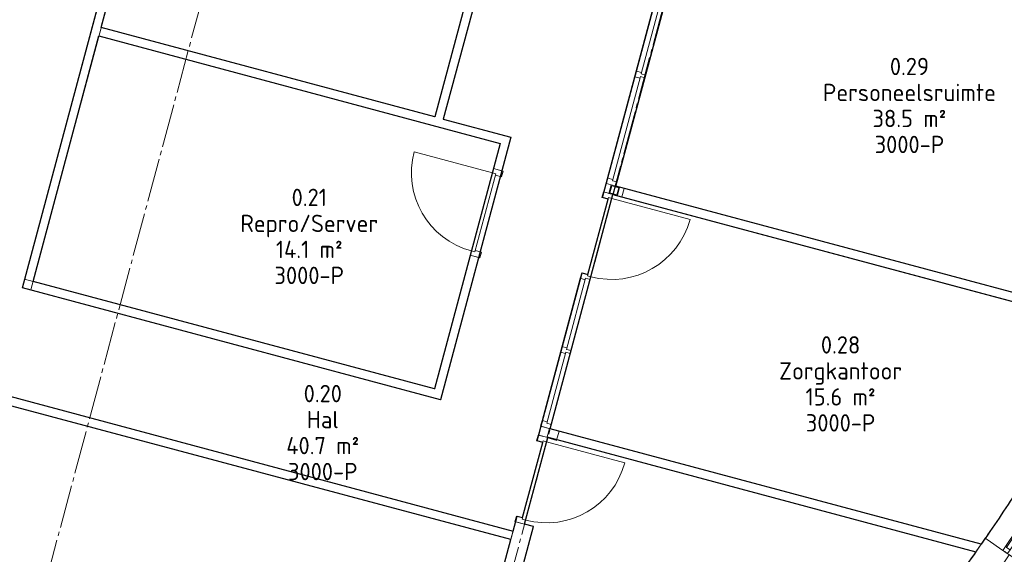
# Model space of a CAD drawing. Header units: millimetres. Extents: x -20518 to 270852, y -121463 to 37725.
# Tile 6 of 33: x 12751 to 24107, y 3043 to 9213. Entities that reach past the tile are written whole.
import ezdxf
from ezdxf.enums import TextEntityAlignment as Align

# ---------------------------------------------------------------- set-up
doc = ezdxf.new("R2010")
doc.units = ezdxf.units.MM
doc.linetypes.add('B0204', pattern=[650, 500, -50, 50, -50])
for name, color, linetype in [('21 Buitenwanden', 3, 'Continuous'), ('21 Buitenwanden Ramen', 7, 'Continuous'), ('22 C Binnenwanden', 2, 'Continuous'), ('22 C Binnenwanden Deuren', 7, 'Continuous'), ('A Stramien', 8, 'Continuous'), ('Info Algemeen', 7, 'Continuous'), ('X-BT$1----_Ruimtegegevens', 7, 'Continuous')]:
    doc.layers.add(name, color=color, linetype=linetype)
doc.layers.add('BL$8-GO--polylijnen', color=10, linetype='Continuous', plot=False)
for name, color, linetype, lineweight in [('X-BT$23A__RuimteElement', 7, 'Continuous', 0), ('X-BT$23F__RuimteElement', 7, 'Continuous', 0), ('X-BT$23m2_RuimteElement', 7, 'Continuous', 0), ('X-BT$23NR__Ruimtenummer', 1, 'Continuous', 0), ('X-BT$23P__Algemeen', 1, 'Continuous', 0)]:
    doc.layers.add(name, color=color, linetype=linetype, lineweight=lineweight)
doc.styles.add('GENERATED_STYLE_2', font='arial.ttf')
doc.styles.add('Isocpeur', font='isocpeur.ttf')

# ---------------------------------------------------------------- blocks, each defined once
blk = doc.blocks.new('D1c 1 zij bi h 16')
at = {"layer": '22 C Binnenwanden Deuren', "linetype": 'Continuous', "lineweight": 0}
for p, q in [((-3020, 0), (-3020, 934)), ((-3070, 0), (-3003, 0)), ((-3070, -114), (-3070, 0)), ((-3020, 0), (-2086, 0)), ((-3020, -40), (-3020, 0)), ((-2036, 0), (-2103, 0)), ((-2086, 0), (-2086, -40)), ((-2053, 0), (-2053, -54)), ((3003, 0), (-2036, 0)), ((-809, 0), (-809, -54)), ((-776, 0), (-776, -54)), ((467, 0), (467, -54)), ((500, 0), (500, -54)), ((1743, 0), (1743, -54)), ((1776, 0), (1776, -54)), ((3003, 0), (3070, 0)), ((3020, 0), (3020, -54)), ((3070, -114), (3070, 0)), ((-2086, -40), (-3020, -40)), ((-3003, -40), (-3003, -114)), ((-2103, -40), (-2103, -114)), ((-2053, -54), (-809, -54)), ((-2036, -54), (-2036, -114)), ((-826, -54), (-826, -114)), ((-776, -54), (467, -54)), ((-759, -54), (-759, -114)), ((450, -54), (450, -114)), ((500, -54), (1743, -54)), ((517, -54), (517, -114)), ((1726, -54), (1726, -114)), ((1776, -54), (3020, -54)), ((1793, -54), (1793, -114)), ((3003, -54), (3003, -114)), ((-3070, -114), (-3003, -114)), ((-2036, -114), (-2103, -114)), ((3003, -114), (-2036, -114)), ((3003, -114), (3070, -114))]:
    blk.add_line(p, q, dxfattribs=at)
blk.add_arc((-3020, 0), 934, 0, 90, dxfattribs=at)
blk = doc.blocks.new('D1c 1 zij bi h 16_2')
at = {"layer": '22 C Binnenwanden Deuren', "linetype": 'Continuous', "lineweight": 0}
for p, q in [((-1350, 0), (-1350, 934)), ((-1400, 0), (-1333, 0)), ((-1400, 0), (-1400, -114)), ((-1400, 0), (-1400, -107)), ((-1350, 0), (-416, 0)), ((-1350, -40), (-1350, 0)), ((-366, 0), (-433, 0)), ((-416, 0), (-416, -40)), ((-383, 0), (-383, -54)), ((1333, 0), (-366, 0)), ((467, 0), (467, -54)), ((500, 0), (500, -54)), ((1333, 0), (1400, 0)), ((1350, 0), (1350, -54)), ((1400, -114), (1400, 0)), ((1400, 0), (1400, -107)), ((-416, -40), (-1350, -40)), ((-1333, -40), (-1333, -114)), ((-433, -40), (-433, -114)), ((-383, -54), (467, -54)), ((-366, -54), (-366, -114)), ((450, -54), (450, -114)), ((500, -54), (1350, -54)), ((517, -54), (517, -114)), ((1333, -54), (1333, -114)), ((-1400, -114), (-1333, -114)), ((-366, -114), (-433, -114)), ((1333, -114), (-366, -114)), ((1333, -114), (1400, -114))]:
    blk.add_line(p, q, dxfattribs=at)
blk.add_arc((-1350, 0), 934, 0, 90, dxfattribs=at)
blk = doc.blocks.new('D1a bi h 16')
at = {"layer": '22 C Binnenwanden Deuren', "linetype": 'Continuous', "lineweight": 0}
for p, q in [((-467, 0), (-467, 934)), ((-517, 0), (-450, 0)), ((-517, 0), (-517, -114)), ((-517, 0), (-517, -107)), ((-467, 0), (467, 0)), ((-467, -40), (-467, 0)), ((450, 0), (517, 0)), ((467, 0), (467, -40)), ((517, -114), (517, 0)), ((517, 0), (517, -107)), ((467, -40), (-467, -40)), ((-450, -40), (-450, -114)), ((450, -40), (450, -114)), ((-517, -114), (-450, -114)), ((450, -114), (517, -114))]:
    blk.add_line(p, q, dxfattribs=at)
blk.add_arc((-467, 0), 934, 0, 90, dxfattribs=at)
blk = doc.blocks.new('Wall_137_1', base_point=(65082, -1441))
at = {"layer": '22 C Binnenwanden', "linetype": 'Continuous', "lineweight": 0}
for p, q in [((67687, 8693), (67689, 8692)), ((67689, 8692), (67799, 8662)), ((67799, 8662), (67893, 8637)), ((67764, 8568), (67661, 8596)), ((67868, 8541), (67764, 8568)), ((67040, 5864), (66936, 5891)), ((67143, 5836), (67040, 5864)), ((67012, 5761), (66909, 5788)), ((67115, 5733), (67012, 5761)), ((66744, 4762), (66641, 4790)), ((66848, 4734), (66744, 4762))]:
    blk.add_line(p, q, dxfattribs=at)
at = {"layer": '22 C Binnenwanden', "linetype": 'Continuous', "lineweight": 0, "flags": 128}
for points in [[(67687, 8693), (67661, 8596)], [(67868, 8541), (67893, 8637)], [(66936, 5891), (66909, 5788)], [(67115, 5733), (67143, 5836)], [(66641, 4790), (65065, -1092)], [(65310, -1004), (66848, 4734)]]:
    blk.add_lwpolyline(points, dxfattribs=at)
at = {"layer": '22 C Binnenwanden Deuren', "linetype": 'Continuous', "lineweight": 0, "zscale": 1000, "rotation": 255.0000003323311}
for name, p in [('D1c 1 zij bi h 16', (68593, 11628)), ('D1c 1 zij bi h 16_2', (67402, 7216)), ('D1a bi h 16', (66878, 5261))]:
    blk.add_blockref(name, p, dxfattribs=at)
blk = doc.blocks.new('D1a bi h 16_3')
at = {"layer": '22 C Binnenwanden Deuren', "linetype": 'Continuous', "lineweight": 0}
for p, q in [((-467, 0), (-467, 934)), ((-517, 0), (-450, 0)), ((-517, 0), (-517, -114)), ((-467, 0), (467, 0)), ((-467, -40), (-467, 0)), ((450, 0), (517, 0)), ((467, 0), (467, -40)), ((517, -114), (517, 0)), ((-517, -107), (-517, -7)), ((467, -40), (-467, -40)), ((-450, -40), (-450, -114)), ((450, -40), (450, -114)), ((517, -107), (517, -7)), ((517, -107), (517, -7)), ((-517, -114), (-450, -114)), ((450, -114), (517, -114))]:
    blk.add_line(p, q, dxfattribs=at)
blk.add_arc((-467, 0), 934, 0, 90, dxfattribs=at)
blk = doc.blocks.new('Wall_142_1', base_point=(62726, 14101))
at = {"layer": '22 C Binnenwanden', "linetype": 'Continuous', "lineweight": 0}
for p, q in [((62559, 13480), (62656, 13455)), ((62291, 12482), (62388, 12456)), ((62291, 12482), (62388, 12456))]:
    blk.add_line(p, q, dxfattribs=at)
at = {"layer": '22 C Binnenwanden', "linetype": 'Continuous', "lineweight": 0, "flags": 128}
for points in [[(62726, 14101), (62559, 13480)], [(62822, 14075), (62726, 14101)], [(62656, 13455), (62822, 14075)], [(62291, 12482), (60954, 7491)], [(61050, 7466), (62388, 12456)], [(60954, 7491), (61050, 7466)]]:
    blk.add_lwpolyline(points, dxfattribs=at)
at = {"layer": '22 C Binnenwanden', "linetype": 'Continuous', "lineweight": 0}
blk.add_point((62291, 12482), dxfattribs=at)
at = {"layer": '22 C Binnenwanden Deuren', "linetype": 'Continuous', "lineweight": 0, "zscale": 1000, "rotation": 254.9924167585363}
blk.add_blockref('D1a bi h 16_3', (62529, 12953), dxfattribs=at)
blk = doc.blocks.new('D1c 1 zij bi h 16_3')
at = {"layer": '22 C Binnenwanden Deuren', "linetype": 'Continuous', "lineweight": 0}
for p, q in [((-847, 0), (-847, 934)), ((-897, 0), (-830, 0)), ((-897, 0), (-897, -114)), ((-847, 0), (87, 0)), ((-847, -40), (-847, 0)), ((137, 0), (70, 0)), ((87, 0), (87, -40)), ((120, 0), (120, -54)), ((830, 0), (137, 0)), ((830, 0), (897, 0)), ((847, 0), (847, -54)), ((897, -114), (897, 0)), ((-897, -7), (-897, -107)), ((87, -40), (-847, -40)), ((-830, -40), (-830, -114)), ((70, -40), (70, -114)), ((120, -54), (847, -54)), ((137, -54), (137, -114)), ((830, -54), (830, -114)), ((897, -7), (897, -107)), ((897, -7), (897, -107)), ((-897, -114), (-830, -114)), ((137, -114), (70, -114)), ((830, -114), (137, -114)), ((830, -114), (897, -114))]:
    blk.add_line(p, q, dxfattribs=at)
blk.add_arc((-847, 0), 934, 0, 90, dxfattribs=at)
blk = doc.blocks.new('Wall_147_1', base_point=(58884, 6701))
at = {"layer": '22 C Binnenwanden', "linetype": 'Continuous', "lineweight": 0}
for p, q in [((58871, 6652), (58897, 6749)), ((60603, 6188), (60629, 6285)), ((60603, 6188), (60629, 6285))]:
    blk.add_line(p, q, dxfattribs=at)
at = {"layer": '22 C Binnenwanden', "linetype": 'Continuous', "lineweight": 0, "flags": 128}
for points in [[(66612, 4682), (60629, 6285)], [(60603, 6188), (66586, 4585)], [(66586, 4585), (66612, 4682)]]:
    blk.add_lwpolyline(points, dxfattribs=at)
at = {"layer": '22 C Binnenwanden', "linetype": 'Continuous', "lineweight": 0}
blk.add_point((60603, 6188), dxfattribs=at)
at = {"layer": '22 C Binnenwanden Deuren', "linetype": 'Continuous', "lineweight": 0, "xscale": -1, "zscale": 1000, "rotation": 165.0000003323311}
blk.add_blockref('D1c 1 zij bi h 16_3', (59735, 6413), dxfattribs=at)
blk = doc.blocks.new('Wall_150_1', base_point=(67792, 8664))
at = {"layer": '22 C Binnenwanden', "linetype": 'Continuous', "lineweight": 0, "flags": 128}
for points in [[(67792, 8664), (67767, 8567)], [(73556, 7119), (67792, 8664)], [(67767, 8567), (73530, 7023)], [(73556, 7119), (73530, 7023)]]:
    blk.add_lwpolyline(points, dxfattribs=at)
blk = doc.blocks.new('Wall_168_1', base_point=(60954, 7491))
at = {"layer": '22 C Binnenwanden', "linetype": 'Continuous', "lineweight": 0, "flags": 128}
for points in [[(60979, 7588), (60954, 7491)], [(65705, 6322), (60979, 7588)], [(60954, 7491), (65679, 6225)]]:
    blk.add_lwpolyline(points, dxfattribs=at)
blk = doc.blocks.new('D1a bi h 16_7')
at = {"layer": '22 C Binnenwanden Deuren', "linetype": 'Continuous', "lineweight": 0}
for p, q in [((-467, 0), (-467, 934)), ((-517, 0), (-450, 0)), ((-517, 0), (-517, -114)), ((-517, 0), (-517, -100)), ((-467, 0), (467, 0)), ((-467, -40), (-467, 0)), ((450, 0), (517, 0)), ((467, 0), (467, -40)), ((517, -114), (517, 0)), ((517, 0), (517, -100)), ((467, -40), (-467, -40)), ((-450, -40), (-450, -114)), ((450, -40), (450, -114)), ((-517, -114), (-450, -114)), ((450, -114), (517, -114))]:
    blk.add_line(p, q, dxfattribs=at)
blk.add_arc((-467, 0), 934, 0, 90, dxfattribs=at)
blk = doc.blocks.new('Wall_169_1', base_point=(65775, 6198))
at = {"layer": '22 C Binnenwanden', "linetype": 'Continuous', "lineweight": 0}
for p, q in [((66387, 8867), (66483, 8841)), ((66119, 7868), (66216, 7842))]:
    blk.add_line(p, q, dxfattribs=at)
at = {"layer": '22 C Binnenwanden', "linetype": 'Continuous', "lineweight": 0, "flags": 128}
for points in [[(66483, 8841), (66587, 9227)], [(66464, 9156), (66387, 8867)], [(66119, 7868), (65705, 6322)], [(65775, 6198), (66216, 7842)], [(65679, 6225), (65678, 6223)], [(65678, 6223), (65775, 6198)]]:
    blk.add_lwpolyline(points, dxfattribs=at)
at = {"layer": '22 C Binnenwanden Deuren', "linetype": 'Continuous', "lineweight": 0, "xscale": -1, "zscale": 1000, "rotation": 74.9999975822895}
blk.add_blockref('D1a bi h 16_7', (66253, 8367), dxfattribs=at)
blk = doc.blocks.new('Wall_170_1', base_point=(66587, 9227))
at = {"layer": '22 C Binnenwanden', "linetype": 'Continuous', "lineweight": 0, "flags": 128}
for points in [[(65711, 9462), (61862, 10494)], [(61836, 10397), (66464, 9156)], [(66587, 9227), (65807, 9436)]]:
    blk.add_lwpolyline(points, dxfattribs=at)
blk = doc.blocks.new('Wall_171_1', base_point=(65807, 9436))
at = {"layer": '22 C Binnenwanden', "linetype": 'Continuous', "lineweight": 0, "flags": 128}
for points in [[(66671, 13044), (65711, 9462)], [(66296, 11257), (66768, 13018)], [(66768, 13018), (66671, 13044)], [(65807, 9436), (66270, 11161)]]:
    blk.add_lwpolyline(points, dxfattribs=at)
blk = doc.blocks.new('R1b boven metaal 16_15')
at = {"layer": '21 Buitenwanden Ramen', "linetype": 'Continuous', "lineweight": 0}
for p, q in [((-182, 25), (-182, 85)), ((-182, 85), (182, 85)), ((-182, 0), (-130, 0)), ((-181, -65), (-182, 0)), ((-182, 0), (-181, -13)), ((-130, 0), (-130, -50)), ((-130, 0), (130, 0)), ((130, -50), (130, 0)), ((130, 0), (182, 0)), ((182, 0), (181, -65)), ((182, 0), (181, -13)), ((182, 85), (182, 25)), ((-181, -13), (-181, -41)), ((-181, -41), (-181, -51)), ((-181, -51), (-181, -65)), ((-113, -65), (-181, -65)), ((-130, -50), (-113, -50)), ((-130, -50), (130, -50)), ((-130, -50), (130, -50)), ((-113, -50), (-113, -65)), ((113, -65), (-113, -65)), ((113, -65), (113, -50)), ((113, -50), (130, -50)), ((181, -65), (113, -65)), ((181, -13), (181, -41)), ((181, -41), (181, -51)), ((181, -51), (181, -65))]:
    blk.add_line(p, q, dxfattribs=at)
blk.add_arc((0, -20373), 20062, 89.4893, 90.5107, dxfattribs=at)
blk.add_arc((0, -20373), 20062, 89.4893, 90.5107, dxfattribs=at)
blk = doc.blocks.new('R1b boven metaal 16_16')
at = {"layer": '21 Buitenwanden Ramen', "linetype": 'Continuous', "lineweight": 0}
for p, q in [((-383, 25), (-384, 85)), ((-384, 85), (384, 85)), ((-382, 0), (-330, 0)), ((-381, -65), (-382, 0)), ((-382, 0), (-382, -13)), ((-330, 0), (-330, -50)), ((-330, 0), (330, 0)), ((330, -50), (330, 0)), ((330, 0), (382, 0)), ((382, 0), (381, -65)), ((382, 0), (382, -13)), ((384, 85), (383, 25)), ((-382, -13), (-381, -41)), ((-381, -41), (-381, -51)), ((-381, -51), (-381, -65)), ((-313, -65), (-381, -65)), ((-330, -50), (-313, -50)), ((-330, -50), (330, -50)), ((-330, -50), (330, -50)), ((-313, -50), (-313, -65)), ((313, -65), (-313, -65)), ((313, -65), (313, -50)), ((313, -50), (330, -50)), ((381, -65), (313, -65)), ((382, -13), (381, -41)), ((381, -41), (381, -51)), ((381, -51), (381, -65))]:
    blk.add_line(p, q, dxfattribs=at)
blk.add_arc((0, -20370), 20062, 88.925, 91.075, dxfattribs=at)
blk.add_arc((0, -20370), 20062, 88.925, 91.075, dxfattribs=at)
blk = doc.blocks.new('Wall_224_1', base_point=(71856, 3742))
at = {"layer": '21 Buitenwanden', "linetype": 'Continuous', "lineweight": 0}
for p, q in [((72485, 5219), (72474, 5226)), ((72495, 5212), (72485, 5219)), ((72682, 5094), (72495, 5212)), ((72694, 5086), (72682, 5094)), ((72702, 5081), (72694, 5086)), ((72726, 5066), (72702, 5081)), ((72737, 5059), (72726, 5066)), ((72758, 5045), (72737, 5059)), ((72069, 4591), (72059, 4598)), ((72079, 4584), (72069, 4591)), ((72261, 4458), (72079, 4584)), ((72273, 4451), (72261, 4458)), ((72281, 4445), (72273, 4451)), ((72304, 4429), (72281, 4445)), ((72315, 4422), (72304, 4429)), ((72335, 4407), (72315, 4422)), ((71815, 4232), (71805, 4239)), ((71825, 4224), (71815, 4232)), ((72004, 4095), (71825, 4224)), ((72016, 4087), (72004, 4095)), ((72024, 4081), (72016, 4087)), ((72046, 4064), (72024, 4081)), ((72057, 4057), (72046, 4064)), ((72077, 4042), (72057, 4057)), ((71603, 3943), (71593, 3951)), ((71613, 3936), (71603, 3943)), ((71790, 3803), (71613, 3936)), ((71801, 3795), (71790, 3803)), ((71809, 3789), (71801, 3795)), ((71831, 3772), (71809, 3789)), ((71842, 3764), (71831, 3772)), ((71862, 3749), (71842, 3764))]:
    blk.add_line(p, q, dxfattribs=at)
for radius, start, end in [(20062, 327.5552, 329.7605), (20398, 327.5552, 329.7614), (20062, 324.1492, 325.4053), (20398, 324.1492, 325.4053), (20062, 323.1048, 323.1279), (20398, 323.1028, 323.1279)]:
    blk.add_arc((55543, 15989), radius, start, end, dxfattribs=at)
at = {"layer": '21 Buitenwanden Ramen', "linetype": 'Continuous', "lineweight": 0, "zscale": 1000}
for name, p, rotation in [('R1b boven metaal 16_16', (72526, 4740), 236.4802254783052), ('R1b boven metaal 16_15', (71949, 3910), 233.6385814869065)]:
    blk.add_blockref(name, p, dxfattribs=dict(at, rotation=rotation))
blk = doc.blocks.new('Standard grid marker_7')
at = {"layer": 'A Stramien', "linetype": 'B0204', "lineweight": 0}
blk.add_line((1000, 0), (35680, 0), dxfattribs=at)
at = {"layer": 'A Stramien', "lineweight": 0, "style": 'GENERATED_STYLE_2'}
blk.add_attdef('AC_MarkerText_1', text='', height=175, rotation=105, dxfattribs=at).set_placement((37075, -44), align=Align.BOTTOM_LEFT)
blk = doc.blocks.new('Standard grid marker_9')
at = {"layer": 'A Stramien', "linetype": 'B0204', "lineweight": 0}
blk.add_line((1000, 0), (35543, 0), dxfattribs=at)
at = {"layer": 'A Stramien', "lineweight": 0, "style": 'GENERATED_STYLE_2'}
blk.add_attdef('AC_MarkerText_1', text='', height=175, rotation=105, dxfattribs=at).set_placement((36940, -50), align=Align.BOTTOM_LEFT)
blk = doc.blocks.new('Buis vk koudgev kolom 16_2')
at = {"layer": 'Info Algemeen', "linetype": 'Continuous', "lineweight": 0}
for p, q in [((50, 50), (-50, 50)), ((-50, 50), (-50, -50)), ((-42, -42), (-42, 42)), ((-42, 42), (42, 42)), ((42, 42), (42, -42)), ((50, -50), (50, 50)), ((-50, -50), (50, -50)), ((42, -42), (-42, -42))]:
    blk.add_line(p, q, dxfattribs=at)
blk = doc.blocks.new('Wall_578_1', base_point=(67032, 5866))
at = {"layer": '22 C Binnenwanden', "linetype": 'Continuous', "lineweight": 0, "flags": 128}
for points in [[(67032, 5866), (67006, 5769)], [(72012, 4531), (67032, 5866)], [(67006, 5769), (71951, 4444)], [(72012, 4531), (71951, 4444)]]:
    blk.add_lwpolyline(points, dxfattribs=at)
blk = doc.blocks.new('Ruimtefunctie')
at = {"layer": 'X-BT$23A__RuimteElement', "style": 'Isocpeur', "width": 0.94}
blk.add_attdef('RUIMTEFUNCTIE-A', text='', height=200, dxfattribs=at).set_placement((0, -600), align=Align.MIDDLE_CENTER)
at = {"layer": 'X-BT$23F__RuimteElement', "style": 'Isocpeur', "width": 0.94}
blk.add_attdef('RUIMTEFUNCTIE', text='', height=200, dxfattribs=at).set_placement((0, 300), align=Align.MIDDLE_CENTER)
at = {"layer": 'X-BT$23m2_RuimteElement', "style": 'Isocpeur', "width": 0.94}
blk.add_attdef('RUIMTEFUNCTIE-B', text='', height=200, dxfattribs=at).set_placement((0, 0), align=Align.MIDDLE_CENTER)
at = {"layer": 'X-BT$23NR__Ruimtenummer', "style": 'Isocpeur', "width": 0.94}
blk.add_attdef('RUIMTENUMMER', text='', height=200, dxfattribs=at).set_placement((0, 600), align=Align.MIDDLE_CENTER)
at = {"layer": 'X-BT$23P__Algemeen', "style": 'Isocpeur', "width": 0.94}
blk.add_attdef('PEILMAAT', text='', height=200, dxfattribs=at).set_placement((0, -300), align=Align.MIDDLE_CENTER)

msp = doc.modelspace()

# ---------------------------------------------------------------- linework, layer by layer
at = {"layer": 'BL$8-GO--polylijnen'}
for points in [[(27044, 11763), (26603, 9759), (26853, 9699, -0.024482), (26496, 8483, -0.00878), (26239, 7760, -0.014568), (26083, 7365, -0.014091), (25796, 6668, -0.000969), (25762, 6591, -0.010882), (25370, 5752), (19628, 7291), (21217, 13222), (21312, 13196), (21338, 13293)], [(19593, 7197), (25324, 5661, -0.005932), (25093, 5213, -0.008858), (24728, 4554, -0.010308), (24303, 3855, -0.009381), (23888, 3227, -0.001014), (23841, 3160), (18869, 4492)], [(18415, 3214), (10699, 5274), (8900, -1437, 0.038226), (10172, -2184, 0.133279), (14634, -2955, 0.063675), (16894, -2463)], [(18677, 3363), (18574, 3391), (18841, 4390), (18945, 4362), (18946, 4368), (23780, 3073, -0.007697), (23417, 2573, -0.010988), (22916, 1941, -0.010237), (22424, 1372, -0.003114), (22270, 1203, -0.003107), (22139, 1062, -0.012148), (21611, 530, -0.019638), (20705, -275, -0.012148), (20114, -737, -0.016375), (19438, -1207, -0.007109), (19137, -1396, -0.008363), (18777, -1607, -0.014966), (18115, -1954, -0.002985), (17980, -2018, -0.021387), (17139, -2375)]]:
    msp.add_lwpolyline(points, format="xyb", close=True, dxfattribs=at)
for points in [[(17540, 8091), (13691, 9123), (14645, 12682), (18494, 11650)], [(18293, 7785), (17534, 4951), (12905, 6192), (13665, 9026)]]:
    msp.add_lwpolyline(points, close=True, dxfattribs=at)
for points in [[(10726, 5378), (18441, 3310), (18488, 3483), (18552, 3466), (18785, 4335), (18721, 4353), (19240, 6291), (19305, 6273), (19537, 7143), (19473, 7160), (20855, 12318)], [(18099, 9789), (17637, 8065), (18416, 7856), (17604, 4826), (12783, 6120), (14138, 11175)]]:
    msp.add_lwpolyline(points, dxfattribs=at)

# ---------------------------------------------------------------- block references
at = {"layer": '21 Buitenwanden', "lineweight": 0}
msp.add_blockref('Wall_224_1', (23686, 2371), dxfattribs=at)
at = {"layer": '22 C Binnenwanden', "lineweight": 0}
for name, p in [('Wall_137_1', (16911, -2812)), ('Wall_142_1', (14555, 12730)), ('Wall_171_1', (17637, 8065)), ('Wall_170_1', (18416, 7856)), ('Wall_169_1', (17604, 4826)), ('Wall_150_1', (19622, 7293)), ('Wall_168_1', (12783, 6120)), ('Wall_147_1', (10713, 5329)), ('Wall_578_1', (18861, 4494))]:
    msp.add_blockref(name, p, dxfattribs=at)
at = {"layer": 'A Stramien', "linetype": 'Continuous', "lineweight": 0, "zscale": 1000}
for name, p, rotation in [('Standard grid marker_7', (20506, 30542), 255.0000003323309), ('Standard grid marker_9', (25491, 29206), 255.0000003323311)]:
    msp.add_blockref(name, p, dxfattribs=dict(at, rotation=rotation))
at = {"layer": 'Info Algemeen', "linetype": 'Continuous', "lineweight": 0, "zscale": 1000, "rotation": 75.25709166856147}
msp.add_blockref('Buis vk koudgev kolom 16_2', (19609, 7244), dxfattribs=at)
at = {"layer": 'X-BT$1----_Ruimtegegevens'}
ref = msp.add_blockref('Ruimtefunctie', (23013, 8073), dxfattribs=at)
ref.add_attrib('RUIMTENUMMER', '0.29', dxfattribs={"layer": 'X-BT$23NR__Ruimtenummer', "height": 200, "style": 'Isocpeur', "width": 0.94}).set_placement((23013, 8673), align=Align.MIDDLE_CENTER)
ref.add_attrib('RUIMTEFUNCTIE', 'Personeelsruimte', dxfattribs={"layer": 'X-BT$23F__RuimteElement', "height": 200, "style": 'Isocpeur', "width": 0.94}).set_placement((23013, 8373), align=Align.MIDDLE_CENTER)
ref.add_attrib('RUIMTEFUNCTIE-B', '38.5 m²', dxfattribs={"layer": 'X-BT$23m2_RuimteElement', "height": 200, "style": 'Isocpeur', "width": 0.94}).set_placement((23013, 8073), align=Align.MIDDLE_CENTER)
ref.add_attrib('PEILMAAT', '3000-P', dxfattribs={"layer": 'X-BT$23P__Algemeen', "height": 200, "style": 'Isocpeur', "width": 0.94}).set_placement((23013, 7773), align=Align.MIDDLE_CENTER)
ref = msp.add_blockref('Ruimtefunctie', (16091, 6562), dxfattribs=at)
ref.add_attrib('RUIMTENUMMER', '0.21', dxfattribs={"layer": 'X-BT$23NR__Ruimtenummer', "height": 200, "style": 'Isocpeur', "width": 0.94}).set_placement((16091, 7162), align=Align.MIDDLE_CENTER)
ref.add_attrib('RUIMTEFUNCTIE', 'Repro/Server', dxfattribs={"layer": 'X-BT$23F__RuimteElement', "height": 200, "style": 'Isocpeur', "width": 0.94}).set_placement((16091, 6862), align=Align.MIDDLE_CENTER)
ref.add_attrib('RUIMTEFUNCTIE-B', '14.1 m²', dxfattribs={"layer": 'X-BT$23m2_RuimteElement', "height": 200, "style": 'Isocpeur', "width": 0.94}).set_placement((16091, 6562), align=Align.MIDDLE_CENTER)
ref.add_attrib('PEILMAAT', '3000-P', dxfattribs={"layer": 'X-BT$23P__Algemeen', "height": 200, "style": 'Isocpeur', "width": 0.94}).set_placement((16091, 6262), align=Align.MIDDLE_CENTER)
ref = msp.add_blockref('Ruimtefunctie', (22219, 4860), dxfattribs=at)
ref.add_attrib('RUIMTENUMMER', '0.28', dxfattribs={"layer": 'X-BT$23NR__Ruimtenummer', "height": 200, "style": 'Isocpeur', "width": 0.94}).set_placement((22219, 5460), align=Align.MIDDLE_CENTER)
ref.add_attrib('RUIMTEFUNCTIE', 'Zorgkantoor', dxfattribs={"layer": 'X-BT$23F__RuimteElement', "height": 200, "style": 'Isocpeur', "width": 0.94}).set_placement((22219, 5160), align=Align.MIDDLE_CENTER)
ref.add_attrib('RUIMTEFUNCTIE-B', '15.6 m²', dxfattribs={"layer": 'X-BT$23m2_RuimteElement', "height": 200, "style": 'Isocpeur', "width": 0.94}).set_placement((22219, 4860), align=Align.MIDDLE_CENTER)
ref.add_attrib('PEILMAAT', '3000-P', dxfattribs={"layer": 'X-BT$23P__Algemeen', "height": 200, "style": 'Isocpeur', "width": 0.94}).set_placement((22219, 4560), align=Align.MIDDLE_CENTER)
ref = msp.add_blockref('Ruimtefunctie', (16247, 4298), dxfattribs=at)
ref.add_attrib('RUIMTENUMMER', '0.20', dxfattribs={"layer": 'X-BT$23NR__Ruimtenummer', "height": 200, "style": 'Isocpeur', "width": 0.94}).set_placement((16247, 4898), align=Align.MIDDLE_CENTER)
ref.add_attrib('RUIMTEFUNCTIE', 'Hal', dxfattribs={"layer": 'X-BT$23F__RuimteElement', "height": 200, "style": 'Isocpeur', "width": 0.94}).set_placement((16247, 4598), align=Align.MIDDLE_CENTER)
ref.add_attrib('RUIMTEFUNCTIE-B', '40.7 m²', dxfattribs={"layer": 'X-BT$23m2_RuimteElement', "height": 200, "style": 'Isocpeur', "width": 0.94}).set_placement((16247, 4298), align=Align.MIDDLE_CENTER)
ref.add_attrib('PEILMAAT', '3000-P', dxfattribs={"layer": 'X-BT$23P__Algemeen', "height": 200, "style": 'Isocpeur', "width": 0.94}).set_placement((16247, 3998), align=Align.MIDDLE_CENTER)

doc.saveas('drawing.dxf')
